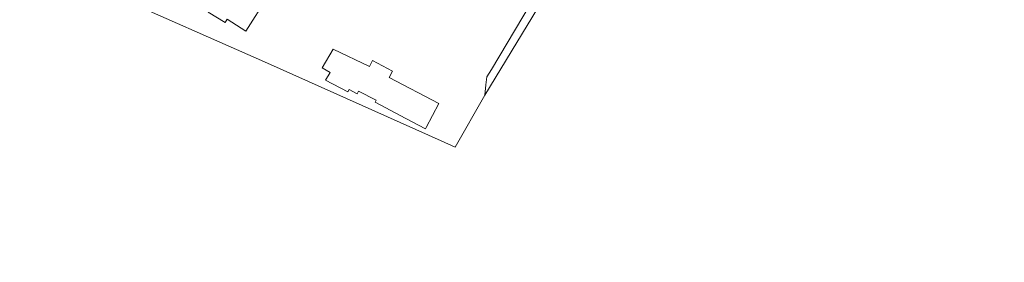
# Model space of a CAD drawing. Header units: metres. Extents: x 200176 to 205485, y 394066 to 399855.
# Tile 85 of 230: x 203846 to 203987, y 396380 to 396414. Entities that reach past the tile are written whole.
import ezdxf

# ---------------------------------------------------------------- set-up
doc = ezdxf.new("R2010")
doc.units = ezdxf.units.M
for name, color, linetype, lineweight in [('B-WE-GR-BOUWLAND-GV', 80, 'Continuous', 13), ('B-WE-GR-GRAS-GV', 60, 'Continuous', 13), ('B-WE-OG-BEBOUWING_LUIFEL-GV', 7, 'Continuous', 18), ('B-WE-OG-TERREIN_ERF-GV', 7, 'Continuous', 18)]:
    doc.layers.add(name, color=color, linetype=linetype, lineweight=lineweight)

msp = doc.modelspace()

# ---------------------------------------------------------------- linework, layer by layer
at = {"layer": 'B-WE-GR-BOUWLAND-GV', "flags": 128}
msp.add_lwpolyline([(203936.149, 396442.292), (203912.582, 396403.499), (203908.355, 396396.071), (203906.325, 396396.958), (203881.494, 396408.071), (203858.574, 396418.188)], dxfattribs=at)
at = {"layer": 'B-WE-GR-GRAS-GV', "flags": 128}
msp.add_lwpolyline([(203967.702, 396429.425), (203980.82, 396422.928), (203997.606, 396414.982), (204008.491, 396410.41), (203999.007, 396381.357), (203999.767, 396379.886), (204000.712, 396379.59), (204010.626, 396411.27), (204002.631, 396416.115), (203986.272, 396423.47), (203937.511, 396446.186), (203936.791, 396446.544), (203932.513, 396439.09), (203913.547, 396407.149), (203912.894, 396406.086), (203912.755, 396404.937), (203912.582, 396403.499), (203936.149, 396442.292), (203957.722, 396433.919)], close=True, dxfattribs=at)
at = {"layer": 'B-WE-OG-BEBOUWING_LUIFEL-GV', "flags": 128}
for points in [[(203878.422, 396412.639), (203881.492, 396417.551), (203876.385, 396420.741), (203873.02, 396415.356), (203875.428, 396413.851), (203875.723, 396414.325)], [(203904.216, 396398.868), (203906.012, 396402.292), (203898.9, 396406.024), (203899.374, 396406.927), (203896.522, 396408.423), (203896.079, 396407.579), (203890.895, 396410.065), (203889.337, 396407.405), (203890.469, 396406.742), (203889.814, 396405.625), (203893.005, 396403.951), (203893.174, 396404.272), (203894.32, 396403.671), (203894.529, 396404.07), (203897.039, 396402.753), (203896.887, 396402.463), (203901.307, 396400.144), (203904.113, 396398.672)]]:
    msp.add_lwpolyline(points, close=True, dxfattribs=at)
at = {"layer": 'B-WE-OG-TERREIN_ERF-GV', "flags": 128}
msp.add_lwpolyline([(203934.899, 396448.711), (203934.858, 396448.623), (203908.001, 396461.072), (203908.07, 396461.223), (203883.52, 396472.671), (203865.985, 396450.623), (203865.814, 396450.392), (203863.806, 396447.679), (203857.309, 396438.903), (203855.445, 396436.385), (203847.204, 396425.251), (203846.058, 396423.645), (203853.376, 396419.976), (203858.574, 396418.188), (203881.494, 396408.071), (203906.325, 396396.958), (203908.355, 396396.071), (203912.582, 396403.499), (203912.755, 396404.937), (203912.894, 396406.086), (203913.547, 396407.149), (203932.513, 396439.09), (203936.791, 396446.544), (203937.446, 396447.527)], close=True, dxfattribs=at)

doc.saveas('drawing.dxf')
